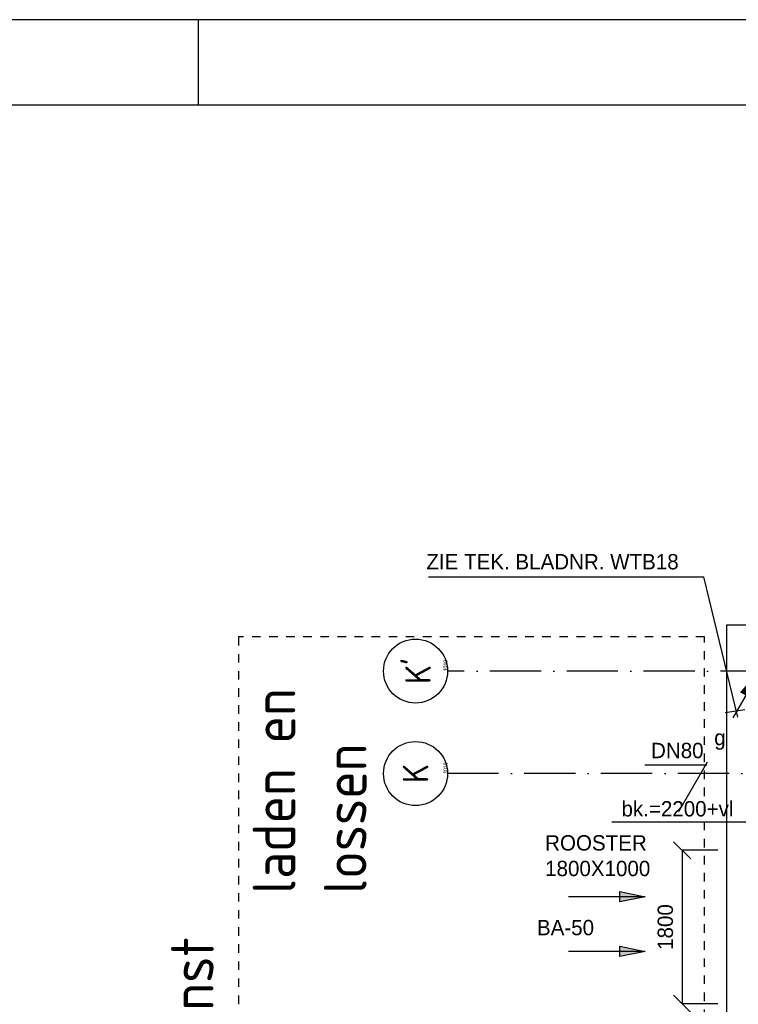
# Model space of a CAD drawing. Extents: x -866131 to -691536, y 173952 to 258052.
# Tile 68 of 160: x -825226 to -816807, y 246518 to 258052. Entities that reach past the tile are written whole.
import ezdxf
from ezdxf.enums import TextEntityAlignment as Align

# ---------------------------------------------------------------- set-up
doc = ezdxf.new("R2010")
doc.units = 0
doc.header["$LTSCALE"] = 100
for name, pattern in [('CENTER4', [5, 3.125, -0.625, 0.625, -0.625]), ('DASHDOT', [9, 6, -1.5, 0, -1.5]), ('HIDDEN', [2, 1, -1])]:
    doc.linetypes.add(name, pattern=pattern)
doc.layers.get('0').update_dxf_attribs({"linetype": 'CONTINUOUS'})
doc.layers.get('DEFPOINTS').update_dxf_attribs({"linetype": 'CONTINUOUS'})
for name, color, linetype in [('00KAD025', 2, 'CONTINUOUS'), ('00KAD070', 5, 'CONTINUOUS'), ('AL$1----_MAATVOERING', 7, 'CONTINUOUS'), ('AL$7----_STRAMIEN', 1, 'DASHDOT'), ('AL21----_BUITENWAND', 4, 'CONTINUOUS'), ('ALN-----_BLOCKNAAM', 2, 'CONTINUOUS'), ('WL541---', 4, 'CONTINUOUS'), ('WL561---', 4, 'CONTINUOUS'), ('WL570---', 3, 'CONTINUOUS'), ('WL570---_HARTLIJN', 7, 'CONTINUOUS'), ('WL570---_TOEVOER', 3, 'CONTINUOUS'), ('WM541---', 1, 'CONTINUOUS'), ('WM570---', 1, 'CONTINUOUS')]:
    doc.layers.add(name, color=color, linetype=linetype)
doc.styles.add('BURO-018', font='BUROFONT.shx', dxfattribs={"height": 180})
doc.styles.get("Standard").update_dxf_attribs({"font": 'ISOCP'})
doc.dimstyles.new('STABICAD', dxfattribs={"dimscale": 100, "dimtxt": 1.8, "dimasz": 0, "dimexe": 0, "dimexo": 2.5, "dimgap": 1.5, "dimtad": 0, "dimzin": 0, "dimtxsty": 'BURO-018', "dimtsz": 1, "dimcen": -3, "dimazin": 3, "dimtfac": 1, "dimtofl": 0, "dimtmove": 0, "dimatfit": 3, "dimtvp": 1.055556, "dimtolj": 1, "dimtzin": 0})

# ---------------------------------------------------------------- blocks, each defined once
blk = doc.blocks.new('1010')
at = {"layer": 'AL$7----_STRAMIEN', "color": 7, "linetype": 'CONTINUOUS'}
blk.add_circle((0, 750), 750, dxfattribs=at)
at = {"layer": 'ALN-----_BLOCKNAAM', "linetype": 'CONTINUOUS'}
blk.add_text('1010', height=100, dxfattribs=at).set_placement((0, 0))
blk = doc.blocks.new('*D507')
at = {"color": 0, "linetype": 'BYBLOCK'}
for p, q in [((-817365, 248223), (-817565, 248423)), ((-817045, 248323), (-817465, 248323)), ((-817465, 248323), (-817465, 246523)), ((-817365, 246423), (-817565, 246623)), ((-817045, 246523), (-817465, 246523))]:
    blk.add_line(p, q, dxfattribs=at)
at = {"layer": 'DEFPOINTS', "color": 0, "linetype": 'BYBLOCK'}
for p in [(-816795, 248323), (-817465, 246523), (-816795, 246523)]:
    blk.add_point(p, dxfattribs=at)
at = {"color": 0, "linetype": 'BYBLOCK', "insert": (-817661, 247423), "char_height": 180, "attachment_point": 5, "rotation": 90, "style": 'BURO-018'}
blk.add_mtext('\\A1;1800', dxfattribs=at)
blk = doc.blocks.new('LU-PIJL7')
at = {"color": 0, "linetype": 'CONTINUOUS'}
for p, q in [((0, 0), (-15, 0)), ((-5, -1), (-5, 1)), ((-5, 1), (0, 0)), ((0, 0), (-5, -1))]:
    blk.add_line(p, q, dxfattribs=at)
blk.add_solid([(-5, 1), (-5, -1), (0, 0)], dxfattribs=at)
blk = doc.blocks.new('LDV4')
at = {"color": 0, "linetype": 'CONTINUOUS'}
for p, q in [((-0.25, -0.433), (-2.5, -4.33)), ((-4.5, -7.794), (-6.75, -11.691))]:
    blk.add_line(p, q, dxfattribs=at)
blk.add_lwpolyline([(-0.25, -0.433, 0, 1, 0), (-1.5, -2.598, 1, 1, 0)], format="xyseb", dxfattribs=at)
blk.add_circle((0, 0), 0.5, dxfattribs=at)
at = {"color": 0, "linetype": 'CONTINUOUS', "style": 'BURO-018'}
blk.add_attdef('LD_TEXT1', text='', height=1.8, dxfattribs=at).set_placement((-3.5, -6.062), align=Align.MIDDLE)

msp = doc.modelspace()

# ---------------------------------------------------------------- linework, layer by layer
at = {"layer": '00KAD025', "linetype": 'CONTINUOUS'}
for p, q in [((-691536.071, 258051.691), (-866131.149, 258051.691)), ((-823131.149, 257051.691), (-823131.149, 258051.691))]:
    msp.add_line(p, q, dxfattribs=at)
at = {"layer": '00KAD070', "linetype": 'CONTINUOUS'}
msp.add_line((-692536.071, 257051.691), (-865131.149, 257051.691), dxfattribs=at)
at = {"layer": 'AL$1----_MAATVOERING', "color": 8, "linetype": 'HIDDEN'}
for p, q in [((-817202.826, 250821.228), (-822662.826, 250821.228)), ((-822662.826, 250821.228), (-822662.826, 241356.228)), ((-817202.826, 241356.228), (-817202.826, 250821.228))]:
    msp.add_line(p, q, dxfattribs=at)
at = {"layer": 'AL$7----_STRAMIEN', "color": 1}
msp.add_line((-780011.436, 249221.228), (-820213.404, 249221.228), dxfattribs=at)
for points in [[(-815517.062, 250421.228), (-820213.404, 250421.228)], [(-780011.436, 249221.228), (-820213.404, 249221.228)]]:
    msp.add_lwpolyline(points, dxfattribs=at)
at = {"layer": 'AL21----_BUITENWAND', "color": 8}
for p, q in [((-816942.826, 241216.366), (-816942.826, 250961.366)), ((-816942.826, 250961.366), (-802912.003, 250961.366))]:
    msp.add_line(p, q, dxfattribs=at)
at = {"layer": 'WL561---', "color": 1}
msp.add_line((-820436.306, 251527.066), (-817209.687, 251527.066), dxfattribs=at)
at = {"layer": 'WL570---_HARTLIJN', "color": 1, "linetype": 'CONTINUOUS'}
msp.add_line((-817903.861, 249324.487), (-817176.872, 249324.487), dxfattribs=at)
at = {"layer": 'WM541---'}
for p, q in [((-816812.127, 249880.986), (-817209.687, 251527.066)), ((-816960.225, 249937.914), (-816732.382, 249972.07))]:
    msp.add_line(p, q, dxfattribs=at)
at = {"layer": 'WM570---'}
msp.add_line((-816555.43, 248651.281), (-818290.444, 248651.281), dxfattribs=at)

# ---------------------------------------------------------------- block references
at = {"layer": 'AL$7----_STRAMIEN'}
ref = msp.add_blockref('1010', (-820213.404, 250421.228), dxfattribs=dict(at, xscale=0.5, yscale=0.5, zscale=0.5, rotation=90))
ref.add_attrib('STR-NAAM', "K'", dxfattribs={"color": 3, "linetype": 'CONTINUOUS', "height": 300, "rotation": 90}).set_placement((-820588.404, 250421.228), align=Align.MIDDLE)
ref = msp.add_blockref('1010', (-820213.404, 249221.228), dxfattribs=dict(at, xscale=0.5, yscale=0.5, zscale=0.5, rotation=90))
ref.add_attrib('STR-NAAM', 'K', dxfattribs={"color": 3, "linetype": 'CONTINUOUS', "height": 300, "rotation": 90}).set_placement((-820588.404, 249221.228), align=Align.MIDDLE)
at = {"layer": 'WL541---', "color": 2}
ref = msp.add_blockref('LDV4', (-816496.89, 250524.944), dxfattribs=dict(at, xscale=150, yscale=150, zscale=150))
ref.add_attrib('LD_TEXT1', 'g', dxfattribs={"layer": '0', "color": 1, "linetype": 'CONTINUOUS', "height": 180, "style": 'BURO-018'}).set_placement((-817021.89, 249615.617), align=Align.MIDDLE)
at = {"layer": 'WM570---', "xscale": 60, "yscale": 60, "zscale": 60}
for p in [(-817896.186, 247778.115), (-817896.186, 247137.205)]:
    msp.add_blockref('LU-PIJL7', p, dxfattribs=at)

# ---------------------------------------------------------------- texts
at = {"layer": 'WL561---', "color": 1, "style": 'BURO-018'}
msp.add_text('ZIE TEK. BLADNR. WTB18', height=180, dxfattribs=at).set_placement((-820461.22, 251612.395))
at = {"layer": 'WL570---', "color": 1, "style": 'BURO-018'}
msp.add_text('BA-50', height=180, dxfattribs=at).set_placement((-819165.8, 247326.836))
at = {"layer": 'WL570---_HARTLIJN', "color": 1, "linetype": 'CENTER4', "style": 'BURO-018'}
msp.add_text('DN80', height=180, dxfattribs=at).set_placement((-817829.384, 249400.908))
at = {"layer": 'WL570---_TOEVOER', "linetype": 'CENTER4'}
for s, p in [('laden en ', (-821995.245, 247810.947)), ('lossen', (-821161.912, 247810.947)), ('dienst', (-822952.872, 245644.126))]:
    msp.add_text(s, height=500, rotation=90, dxfattribs=at).set_placement(p)
at = {"layer": 'WM570---', "color": 1, "style": 'BURO-018'}
for s, p in [('bk.=2200+vl', (-818175.416, 248718.189)), ('ROOSTER', (-819069.952, 248319.087)), ('1800X1000', (-819069.952, 248019.087))]:
    msp.add_text(s, height=180, dxfattribs=at).set_placement(p)

# ---------------------------------------------------------------- dimensions: what is measured, and where the dimension line sits
at = {"layer": 'WM570---'}
dim = msp.add_linear_dim(base=(-817464.861, 246523.316), p1=(-816795.362, 248323.316), p2=(-816795.362, 246523.316), angle=90, text='1800', dimstyle='STABICAD', dxfattribs=at)
dim.commit()
dim.dimension.update_dxf_attribs({"geometry": '*D507', "text_midpoint": (-817661.42, 247423.316)})

doc.saveas('drawing.dxf')
